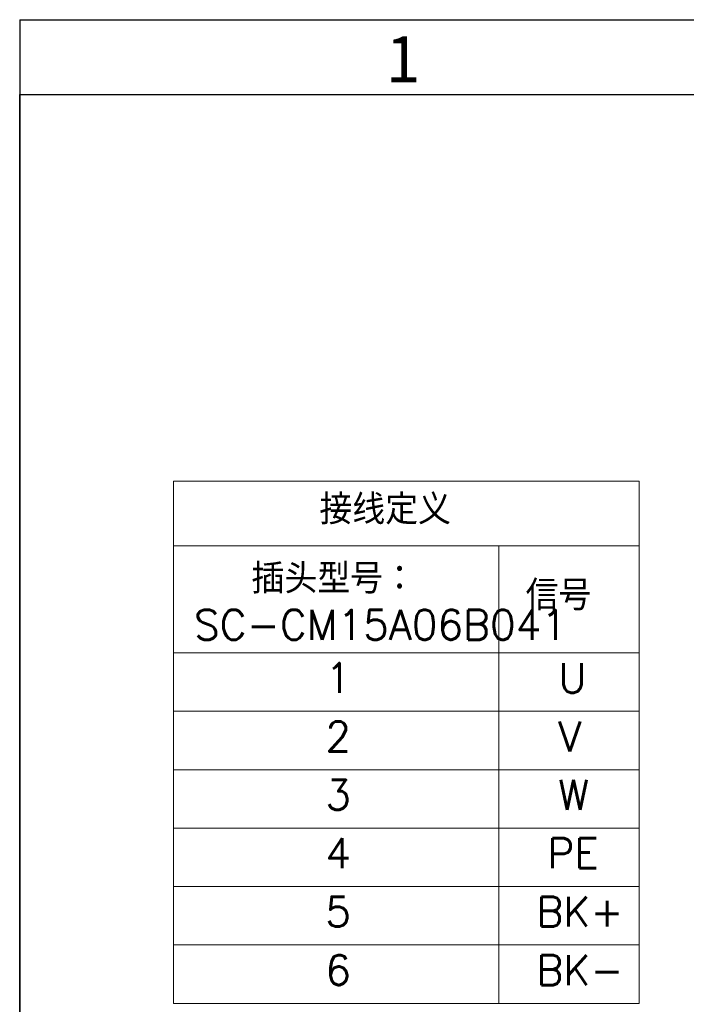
# Model space of a CAD drawing. Header units: millimetres. Extents: x 7 to 438, y 7 to 308.
# Tile 3 of 27: x 7 to 74, y 209 to 308. Entities that reach past the tile are written whole.
import ezdxf

# ---------------------------------------------------------------- set-up
doc = ezdxf.new("R2010")
doc.units = ezdxf.units.MM
doc.header["$LTSCALE"] = 1.5
doc.linetypes.add('SLD-实线', pattern=[0])
doc.layers.add('图框', color=7, linetype='SLD-实线')
doc.layers.add('粗实线层', color=7, linetype='SLD-实线', lineweight=25)
doc.styles.add('SLDTEXTSTYLE0', font='txt', dxfattribs={"bigfont": 'bigfont'})
doc.styles.add('SLDTEXTSTYLE1', font='txt')

# ---------------------------------------------------------------- blocks, each defined once
blk = doc.blocks.new('SW_TABLEANNOTATION_2')
at = {"color": 0, "linetype": 'SLD-实线', "lineweight": 18}
for p, q in [((0, 0), (0, -6.507)), ((0, 0), (32.659, 0)), ((32.659, 0), (46.738, 0)), ((46.738, 0), (46.738, -6.507)), ((0, -6.507), (0, -17.238)), ((0, -6.507), (32.659, -6.507)), ((32.659, -6.507), (32.659, -17.238)), ((32.659, -6.507), (46.738, -6.507)), ((46.738, -6.507), (46.738, -17.238))]:
    blk.add_line(p, q, dxfattribs=at)
at = {"color": 0, "linetype": 'Continuous', "lineweight": 0}
for p, q in [((0, -17.238), (0, -23.103)), ((0, -17.238), (32.659, -17.238)), ((32.659, -17.238), (32.659, -23.103)), ((32.659, -17.238), (46.738, -17.238)), ((46.738, -17.238), (46.738, -23.103)), ((0, -23.103), (0, -28.967)), ((0, -23.103), (32.659, -23.103)), ((32.659, -23.103), (32.659, -28.967)), ((32.659, -23.103), (46.738, -23.103)), ((46.738, -23.103), (46.738, -28.967)), ((0, -28.967), (0, -34.832)), ((0, -28.967), (32.659, -28.967)), ((32.659, -28.967), (32.659, -34.832)), ((32.659, -28.967), (46.738, -28.967)), ((46.738, -28.967), (46.738, -34.832)), ((0, -34.832), (0, -40.696)), ((0, -34.832), (32.659, -34.832)), ((32.659, -34.832), (32.659, -40.696)), ((32.659, -34.832), (46.738, -34.832)), ((46.738, -34.832), (46.738, -40.696)), ((0, -40.696), (0, -46.561)), ((0, -40.696), (32.659, -40.696)), ((32.659, -40.696), (32.659, -46.561)), ((32.659, -40.696), (46.738, -40.696)), ((46.738, -40.696), (46.738, -46.561)), ((0, -46.561), (0, -52.426)), ((0, -46.561), (32.659, -46.561)), ((32.659, -46.561), (32.659, -52.426)), ((32.659, -46.561), (46.738, -46.561)), ((46.738, -46.561), (46.738, -52.426)), ((0, -52.426), (32.659, -52.426)), ((32.659, -52.426), (46.738, -52.426))]:
    blk.add_line(p, q, dxfattribs=at)
at = {"color": 0, "linetype": 'Continuous', "lineweight": 0, "char_height": 3, "attachment_point": 1, "style": 'SLDTEXTSTYLE0'}
for s, insert in [('接线定义', (14.64, -1.34)), ('插头型号：', (7.832, -8.279)), ('信号', (35.334, -9.959)), ('SC-CM15A06B041', (2.061, -12.92)), ('1', (15.238, -18.257)), ('U', (38.607, -18.257)), ('2', (15.238, -24.122)), ('V', (38.607, -24.122)), ('3', (15.238, -29.986)), ('W', (38.607, -29.986)), ('4', (15.238, -35.851)), ('PE', (37.516, -35.851)), ('5', (15.238, -41.716)), ('BK+', (36.425, -41.716)), ('6', (15.238, -47.58)), ('BK-', (36.425, -47.58))]:
    blk.add_mtext(s, dxfattribs=dict(at, insert=insert))

msp = doc.modelspace()

# ---------------------------------------------------------------- linework, layer by layer
at = {"layer": '图框'}
for p, q in [((7.5, 307.5), (438, 307.5)), ((7.5, 307.5), (7.5, 7.5)), ((7.5, 300), (430.5, 300))]:
    msp.add_line(p, q, dxfattribs=at)
at = {"layer": '粗实线层', "linetype": 'SLD-实线', "lineweight": 25}
for p, q in [((7.5, 7.5), (7.5, 300)), ((7.5, 300), (430.5, 300))]:
    msp.add_line(p, q, dxfattribs=at)

# ---------------------------------------------------------------- block references
at = {"color": 7, "linetype": 'Continuous', "lineweight": 0}
msp.add_blockref('SW_TABLEANNOTATION_2', (22.92829, 261.179627), dxfattribs=at)

# ---------------------------------------------------------------- texts
at = {"layer": '图框', "insert": (45.975543, 305.97166), "char_height": 4.7625, "attachment_point": 2, "style": 'SLDTEXTSTYLE1'}
msp.add_mtext('1', dxfattribs=at)

doc.saveas('drawing.dxf')
